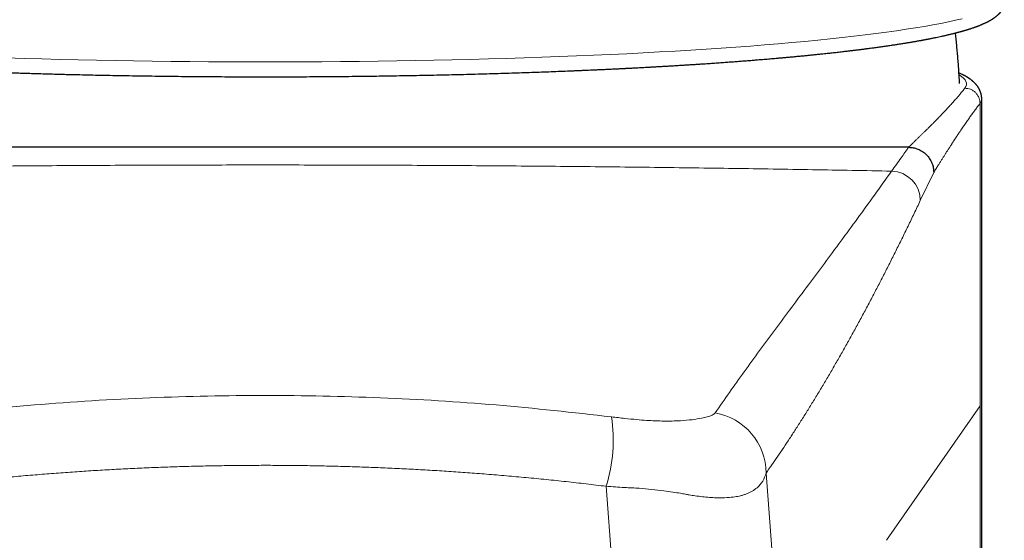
# Model space of a CAD drawing. Header units: millimetres. Extents: x 8 to 533, y 12 to 438.
# Tile 89 of 98: x 272 to 305, y 386 to 403. Entities that reach past the tile are written whole.
import ezdxf

# ---------------------------------------------------------------- set-up
doc = ezdxf.new("R2010")
doc.units = ezdxf.units.MM

msp = doc.modelspace()

# ---------------------------------------------------------------- linework, layer by layer
at = {"color": 252, "linetype": 'Continuous', "lineweight": 0}
for p, q in [((303.95, 399.929), (303.95, 390.012)), ((302.431, 397.67), (301.991, 396.748)), ((303.95, 390.012), (300.881, 385.609)), ((303.95, 346.873), (303.95, 390.012)), ((296.929, 387.812), (297.471, 380.717)), ((292.336, 378.843), (291.684, 387.38))]:
    msp.add_line(p, q, dxfattribs=at)
at = {"color": 7, "linetype": 'Continuous', "lineweight": 30}
for p, q in [((304.007, 280.94), (304.007, 400.073)), ((301.609, 398.493), (259.247, 398.493))]:
    msp.add_line(p, q, dxfattribs=at)
at = {"color": 252, "linetype": 'Continuous', "lineweight": 0, "flags": 128}
msp.add_lwpolyline([(272.005, 401.424), (272.589, 401.406), (273.177, 401.389), (273.77, 401.373), (274.368, 401.358), (274.97, 401.345), (275.575, 401.333), (276.184, 401.323), (276.795, 401.314), (277.409, 401.306), (278.024, 401.3), (278.642, 401.295), (279.26, 401.292), (279.88, 401.29), (280.499, 401.289), (281.119, 401.29), (281.738, 401.292), (282.357, 401.295), (282.974, 401.3), (283.59, 401.306), (284.204, 401.314), (284.815, 401.323), (285.423, 401.333), (286.029, 401.345), (286.63, 401.358), (287.228, 401.373), (287.822, 401.389), (288.41, 401.406), (288.994, 401.424), (289.572, 401.444), (290.144, 401.465), (290.709, 401.488), (291.268, 401.511), (291.821, 401.536), (292.365, 401.562), (292.902, 401.589), (293.431, 401.618), (293.952, 401.648), (294.464, 401.679), (294.967, 401.711), (295.46, 401.744), (295.944, 401.778), (296.417, 401.813), (296.881, 401.85), (297.333, 401.887), (297.775, 401.926), (298.205, 401.965), (298.624, 402.005), (299.032, 402.047), (299.427, 402.089), (299.81, 402.132), (300.18, 402.176), (300.537, 402.221), (300.882, 402.266), (301.213, 402.313), (301.531, 402.36), (301.835, 402.407), (302.125, 402.456), (302.401, 402.505), (302.663, 402.554), (302.911, 402.605), (303.144, 402.655), (303.362, 402.707)], dxfattribs=at)
at = {"color": 252, "linetype": 'Continuous', "lineweight": 0}
for centre, radius, start, end in [((301.021, 396.742), 0.97, 0.3862, 88.4644), ((286.943, 388.893), 4.976, 342.297, 8.8276), ((294.921, 387.806), 2.008, 0.1668, 80.184)]:
    msp.add_arc(centre, radius, start, end, dxfattribs=at)
msp.add_ellipse((280.499, 400.571), major_axis=(23.007, 0), ratio=0.088385, start_param=6.213928, end_param=6.428864, dxfattribs=at)
at = {"color": 7, "linetype": 'Continuous', "lineweight": 30}
for points, knots in [([(256.252, 403.111), (256.255, 403.105), (256.26, 403.094), (256.269, 403.078), (256.276, 403.065), (256.282, 403.053), (256.287, 403.045), (256.291, 403.038), (256.294, 403.033), (256.298, 403.028), (256.301, 403.022), (256.307, 403.014), (256.315, 403.001), (256.326, 402.986), (256.336, 402.971), (256.347, 402.957), (256.357, 402.944), (256.367, 402.932), (256.377, 402.921), (256.387, 402.909), (256.397, 402.899), (256.406, 402.889), (256.415, 402.879), (256.425, 402.869), (256.435, 402.86), (256.445, 402.85), (256.455, 402.84), (256.464, 402.832), (256.472, 402.825), (256.48, 402.819), (256.486, 402.813), (256.493, 402.808), (256.499, 402.802), (256.506, 402.796), (256.513, 402.79), (256.521, 402.784), (256.53, 402.777), (256.539, 402.77), (256.549, 402.763), (256.558, 402.756), (256.567, 402.75), (256.576, 402.743), (256.585, 402.737), (256.593, 402.731), (256.601, 402.725), (256.609, 402.72), (256.617, 402.715), (256.625, 402.709), (256.636, 402.702), (256.647, 402.696), (256.657, 402.689), (256.665, 402.684), (256.673, 402.679), (256.68, 402.675), (256.686, 402.671), (256.692, 402.668), (256.697, 402.665), (256.702, 402.662), (256.709, 402.658), (256.718, 402.653), (256.729, 402.647), (256.741, 402.64), (256.754, 402.633), (256.767, 402.625), (256.782, 402.618), (256.796, 402.61), (256.809, 402.604), (256.822, 402.597), (256.834, 402.591), (256.846, 402.585), (256.86, 402.579), (256.875, 402.571), (256.891, 402.564), (256.908, 402.556), (256.925, 402.548), (256.943, 402.54), (256.961, 402.533), (256.979, 402.524), (256.999, 402.516), (257.021, 402.507), (257.042, 402.498), (257.063, 402.49), (257.083, 402.482), (257.102, 402.474), (257.122, 402.467), (257.141, 402.46), (257.158, 402.453), (257.174, 402.447), (257.187, 402.443), (257.198, 402.438), (257.209, 402.435), (257.22, 402.431), (257.233, 402.426), (257.25, 402.42), (257.268, 402.414), (257.29, 402.406), (257.311, 402.399), (257.333, 402.392), (257.354, 402.385), (257.376, 402.378), (257.398, 402.371), (257.419, 402.364), (257.439, 402.358), (257.456, 402.353), (257.472, 402.348), (257.486, 402.343), (257.499, 402.34), (257.509, 402.336), (257.518, 402.334), (257.527, 402.331), (257.537, 402.328), (257.549, 402.325), (257.563, 402.321), (257.578, 402.316), (257.594, 402.311), (257.618, 402.305), (257.646, 402.297), (257.68, 402.287), (257.711, 402.279), (257.741, 402.271), (257.768, 402.263), (257.793, 402.257), (257.817, 402.25), (257.841, 402.244), (257.863, 402.238), (257.888, 402.232), (257.915, 402.225), (257.944, 402.218), (257.972, 402.211), (258.002, 402.204), (258.032, 402.196), (258.065, 402.189), (258.1, 402.18), (258.138, 402.172), (258.178, 402.162), (258.22, 402.153), (258.266, 402.143), (258.313, 402.132), (258.367, 402.12), (258.429, 402.107), (258.5, 402.092), (258.557, 402.081), (258.602, 402.072), (258.632, 402.066), (258.662, 402.06), (258.693, 402.054), (258.723, 402.048), (258.752, 402.042), (258.78, 402.037), (258.807, 402.032), (258.83, 402.027), (258.85, 402.023), (258.866, 402.02), (258.878, 402.018), (258.889, 402.016), (258.901, 402.014), (258.914, 402.011), (258.93, 402.008), (258.956, 402.004), (258.991, 401.997), (259.037, 401.989), (259.087, 401.98), (259.141, 401.971), (259.199, 401.96), (259.261, 401.95), (259.327, 401.939), (259.397, 401.927), (259.47, 401.915), (259.548, 401.902), (259.63, 401.889), (259.715, 401.876), (259.805, 401.862), (259.9, 401.847), (259.999, 401.833), (260.102, 401.818), (260.21, 401.802), (260.324, 401.786), (260.421, 401.773), (260.501, 401.762), (260.558, 401.754), (260.613, 401.747), (260.665, 401.74), (260.713, 401.734), (260.759, 401.728), (260.801, 401.722), (260.84, 401.717), (260.875, 401.713), (260.908, 401.709), (260.936, 401.705), (260.961, 401.702), (260.983, 401.699), (261, 401.697), (261.015, 401.695), (261.025, 401.694), (261.033, 401.693), (261.039, 401.692), (261.046, 401.691), (261.055, 401.69), (261.067, 401.689), (261.082, 401.687), (261.099, 401.685), (261.117, 401.683), (261.136, 401.68), (261.155, 401.678), (261.174, 401.676), (261.207, 401.672), (261.254, 401.666), (261.317, 401.658), (261.383, 401.651), (261.453, 401.642), (261.554, 401.631), (261.683, 401.616), (261.841, 401.598), (261.997, 401.581), (262.13, 401.567), (262.239, 401.555), (262.325, 401.546), (262.41, 401.538), (262.495, 401.529), (262.581, 401.52), (262.67, 401.511), (262.768, 401.502), (262.874, 401.492), (262.989, 401.48), (263.11, 401.469), (263.238, 401.457), (263.37, 401.445), (263.507, 401.433), (263.648, 401.42), (263.795, 401.407), (263.948, 401.394), (264.107, 401.381), (264.272, 401.367), (264.442, 401.353), (264.619, 401.339), (264.803, 401.325), (264.995, 401.31), (265.19, 401.296), (265.385, 401.281), (265.58, 401.267), (265.774, 401.254), (265.966, 401.241), (266.182, 401.226), (266.422, 401.21), (266.684, 401.194), (266.944, 401.178), (267.201, 401.162), (267.418, 401.15), (267.594, 401.139), (267.731, 401.132), (267.867, 401.124), (267.984, 401.118), (268.081, 401.113), (268.156, 401.109), (268.227, 401.105), (268.293, 401.101), (268.357, 401.098), (268.418, 401.095), (268.476, 401.092), (268.526, 401.089), (268.571, 401.087), (268.608, 401.085), (268.639, 401.083), (268.662, 401.082), (268.679, 401.081), (268.696, 401.081), (268.718, 401.079), (268.743, 401.078), (268.771, 401.077), (268.8, 401.075), (268.842, 401.073), (268.899, 401.07), (268.972, 401.067), (269.051, 401.063), (269.136, 401.059), (269.225, 401.055), (269.336, 401.049), (269.468, 401.043), (269.624, 401.036), (269.788, 401.029), (269.958, 401.021), (270.136, 401.014), (270.321, 401.006), (270.51, 400.998), (270.702, 400.99), (270.898, 400.983), (271.1, 400.975), (271.309, 400.967), (271.526, 400.959), (271.744, 400.952), (271.966, 400.944), (272.189, 400.936), (272.418, 400.929), (272.654, 400.922), (272.897, 400.914), (273.145, 400.907), (273.398, 400.9), (273.654, 400.893), (273.911, 400.886), (274.195, 400.879), (274.507, 400.872), (274.847, 400.864), (275.215, 400.857), (275.611, 400.849), (276.037, 400.842), (276.464, 400.835), (276.892, 400.829), (277.32, 400.823), (277.75, 400.818), (278.169, 400.814), (278.576, 400.811), (278.972, 400.809), (279.368, 400.807), (279.764, 400.805), (280.16, 400.805), (280.568, 400.804), (280.988, 400.805), (281.419, 400.806), (281.851, 400.808), (282.281, 400.81), (282.711, 400.813), (283.14, 400.817), (283.554, 400.822), (283.954, 400.827), (284.337, 400.832), (284.717, 400.838), (285.093, 400.844), (285.465, 400.851), (285.844, 400.858), (286.23, 400.866), (286.622, 400.875), (287.008, 400.884), (287.39, 400.894), (287.766, 400.905), (288.137, 400.915), (288.493, 400.926), (288.834, 400.937), (289.16, 400.948), (289.482, 400.96), (289.799, 400.971), (290.112, 400.983), (290.363, 400.993), (290.555, 401.001), (290.687, 401.006), (290.814, 401.012), (290.936, 401.017), (291.053, 401.022), (291.172, 401.027), (291.291, 401.032), (291.411, 401.038), (291.525, 401.043), (291.628, 401.048), (291.722, 401.052), (291.807, 401.056), (291.887, 401.06), (291.963, 401.064), (292.033, 401.067), (292.098, 401.07), (292.158, 401.073), (292.207, 401.076), (292.244, 401.078), (292.271, 401.079), (292.295, 401.08), (292.321, 401.081), (292.35, 401.083), (292.386, 401.085), (292.434, 401.087), (292.494, 401.09), (292.566, 401.094), (292.645, 401.098), (292.73, 401.103), (292.822, 401.107), (292.922, 401.113), (293.027, 401.118), (293.139, 401.125), (293.257, 401.131), (293.381, 401.138), (293.512, 401.146), (293.648, 401.153), (293.79, 401.162), (293.937, 401.171), (294.091, 401.18), (294.237, 401.189), (294.376, 401.198), (294.505, 401.206), (294.632, 401.214), (294.757, 401.222), (294.91, 401.232), (295.09, 401.245), (295.293, 401.259), (295.489, 401.272), (295.678, 401.286), (295.858, 401.299), (296.032, 401.312), (296.197, 401.325), (296.356, 401.337), (296.508, 401.349), (296.643, 401.36), (296.762, 401.37), (296.867, 401.379), (296.967, 401.387), (297.064, 401.395), (297.163, 401.404), (297.268, 401.413), (297.38, 401.423), (297.495, 401.433), (297.614, 401.444), (297.736, 401.455), (297.86, 401.466), (297.986, 401.478), (298.115, 401.49), (298.246, 401.503), (298.381, 401.517), (298.518, 401.53), (298.657, 401.545), (298.781, 401.558), (298.887, 401.569), (298.975, 401.578), (299.059, 401.587), (299.139, 401.596), (299.222, 401.605), (299.308, 401.615), (299.395, 401.625), (299.477, 401.634), (299.554, 401.643), (299.62, 401.651), (299.678, 401.658), (299.727, 401.664), (299.773, 401.669), (299.816, 401.675), (299.852, 401.679), (299.881, 401.683), (299.905, 401.685), (299.926, 401.688), (299.947, 401.691), (299.969, 401.693), (299.995, 401.697), (300.023, 401.7), (300.053, 401.704), (300.086, 401.708), (300.12, 401.712), (300.156, 401.717), (300.192, 401.722), (300.239, 401.728), (300.295, 401.735), (300.362, 401.744), (300.432, 401.753), (300.504, 401.763), (300.58, 401.773), (300.656, 401.784), (300.733, 401.794), (300.809, 401.805), (300.885, 401.816), (300.959, 401.827), (301.05, 401.84), (301.157, 401.856), (301.277, 401.875), (301.393, 401.893), (301.504, 401.911), (301.596, 401.926), (301.669, 401.938), (301.724, 401.947), (301.778, 401.957), (301.828, 401.965), (301.875, 401.974), (301.919, 401.981), (301.959, 401.989), (301.997, 401.995), (302.026, 402.001), (302.049, 402.005), (302.064, 402.008), (302.078, 402.01), (302.091, 402.013), (302.102, 402.015), (302.112, 402.016), (302.121, 402.018), (302.131, 402.02), (302.144, 402.023), (302.16, 402.026), (302.178, 402.029), (302.199, 402.033), (302.222, 402.037), (302.248, 402.042), (302.276, 402.048), (302.305, 402.053), (302.335, 402.059), (302.365, 402.065), (302.404, 402.073), (302.452, 402.083), (302.521, 402.097), (302.601, 402.114), (302.676, 402.13), (302.735, 402.143), (302.776, 402.152), (302.816, 402.161), (302.853, 402.17), (302.888, 402.178), (302.92, 402.186), (302.955, 402.194), (302.991, 402.202), (303.029, 402.212), (303.066, 402.221), (303.104, 402.23), (303.137, 402.239), (303.166, 402.246), (303.189, 402.252), (303.214, 402.259), (303.24, 402.266), (303.268, 402.273), (303.297, 402.281), (303.324, 402.289), (303.347, 402.295), (303.365, 402.3), (303.385, 402.306), (303.404, 402.311), (303.423, 402.317), (303.44, 402.322), (303.454, 402.326), (303.467, 402.33), (303.478, 402.333), (303.487, 402.336), (303.495, 402.338), (303.503, 402.34), (303.512, 402.343), (303.522, 402.346), (303.533, 402.35), (303.546, 402.354), (303.562, 402.359), (303.581, 402.365), (303.601, 402.371), (303.622, 402.378), (303.649, 402.386), (303.683, 402.398), (303.715, 402.409), (303.74, 402.417), (303.756, 402.423), (303.771, 402.428), (303.784, 402.433), (303.796, 402.437), (303.807, 402.441), (303.819, 402.445), (303.832, 402.45), (303.846, 402.455), (303.867, 402.463), (303.893, 402.473), (303.924, 402.485), (303.955, 402.497), (303.984, 402.509), (304.011, 402.521), (304.035, 402.531), (304.057, 402.541), (304.08, 402.551), (304.102, 402.561), (304.123, 402.571), (304.141, 402.579), (304.155, 402.586), (304.166, 402.592), (304.177, 402.597), (304.189, 402.603), (304.2, 402.609), (304.211, 402.615), (304.223, 402.621), (304.235, 402.627), (304.247, 402.634), (304.259, 402.641), (304.27, 402.647), (304.28, 402.653), (304.289, 402.658), (304.296, 402.662), (304.302, 402.665), (304.307, 402.668), (304.313, 402.671), (304.319, 402.675), (304.326, 402.679), (304.334, 402.684), (304.342, 402.689), (304.351, 402.695), (304.359, 402.7), (304.367, 402.705), (304.374, 402.71), (304.381, 402.714), (304.387, 402.718), (304.393, 402.722), (304.399, 402.726), (304.405, 402.73), (304.411, 402.735), (304.418, 402.74), (304.426, 402.745), (304.434, 402.751), (304.443, 402.758), (304.453, 402.765), (304.462, 402.772), (304.471, 402.779), (304.48, 402.786), (304.488, 402.792), (304.495, 402.798), (304.502, 402.804), (304.509, 402.81), (304.516, 402.816), (304.523, 402.822), (304.531, 402.829), (304.54, 402.837), (304.551, 402.847), (304.562, 402.858), (304.573, 402.869), (304.584, 402.879), (304.594, 402.89), (304.603, 402.9), (304.612, 402.909), (304.622, 402.921), (304.633, 402.934), (304.646, 402.95), (304.66, 402.968), (304.673, 402.986), (304.683, 403), (304.69, 403.01), (304.694, 403.016), (304.697, 403.022), (304.701, 403.027), (304.704, 403.033), (304.708, 403.039), (304.712, 403.046), (304.718, 403.055), (304.724, 403.066), (304.731, 403.079), (304.739, 403.094), (304.744, 403.105), (304.746, 403.111)], [0, 0, 0, 0, 0.000981, 0.00185, 0.002606, 0.003249, 0.003781, 0.004119, 0.004422, 0.004731, 0.005047, 0.005368, 0.006357, 0.007358, 0.008358, 0.009251, 0.010142, 0.011007, 0.011829, 0.012651, 0.013541, 0.014253, 0.015, 0.01578, 0.016591, 0.017432, 0.018236, 0.018959, 0.019602, 0.020116, 0.020613, 0.021105, 0.021593, 0.022079, 0.022615, 0.023222, 0.023898, 0.024642, 0.025376, 0.026055, 0.026678, 0.027411, 0.028065, 0.028692, 0.029233, 0.029756, 0.03029, 0.030929, 0.031681, 0.032546, 0.033188, 0.0338, 0.034347, 0.034828, 0.035242, 0.035585, 0.035913, 0.036283, 0.036695, 0.037355, 0.038101, 0.038932, 0.039796, 0.040611, 0.041633, 0.042564, 0.043405, 0.044188, 0.044944, 0.045674, 0.046547, 0.04748, 0.048472, 0.049505, 0.050551, 0.051585, 0.05262, 0.053716, 0.054883, 0.056121, 0.057396, 0.058496, 0.059584, 0.060657, 0.061717, 0.06275, 0.06369, 0.064527, 0.065263, 0.065736, 0.066266, 0.066866, 0.067538, 0.06828, 0.069342, 0.070408, 0.071461, 0.072534, 0.073592, 0.074637, 0.075669, 0.076683, 0.077625, 0.078432, 0.079161, 0.07981, 0.080382, 0.080875, 0.081201, 0.081597, 0.082065, 0.082603, 0.083212, 0.083892, 0.084642, 0.085405, 0.086937, 0.088374, 0.089719, 0.090939, 0.09207, 0.093113, 0.094087, 0.095032, 0.095947, 0.096834, 0.098005, 0.099122, 0.100226, 0.101359, 0.102543, 0.103773, 0.105089, 0.106493, 0.107984, 0.109534, 0.111169, 0.112861, 0.114585, 0.116933, 0.119339, 0.121801, 0.122785, 0.123777, 0.124777, 0.125787, 0.126776, 0.127685, 0.128644, 0.12949, 0.130222, 0.130841, 0.131347, 0.131739, 0.132036, 0.13239, 0.132815, 0.133311, 0.133868, 0.135188, 0.136603, 0.138112, 0.139716, 0.14145, 0.143282, 0.145209, 0.147225, 0.14933, 0.151524, 0.153806, 0.156163, 0.158609, 0.161142, 0.163762, 0.166471, 0.169267, 0.172151, 0.175123, 0.176624, 0.178051, 0.179395, 0.180656, 0.181835, 0.18293, 0.183943, 0.184873, 0.18572, 0.186484, 0.187165, 0.187764, 0.188249, 0.188661, 0.189001, 0.189269, 0.189428, 0.189542, 0.189678, 0.189906, 0.190188, 0.190545, 0.190953, 0.191372, 0.191801, 0.192239, 0.192687, 0.193144, 0.194503, 0.19594, 0.197456, 0.199049, 0.20067, 0.204226, 0.207692, 0.21107, 0.214359, 0.216199, 0.218009, 0.219791, 0.221544, 0.223292, 0.225121, 0.227038, 0.229249, 0.231567, 0.233991, 0.236522, 0.23916, 0.241782, 0.244501, 0.247319, 0.250234, 0.253246, 0.2563, 0.259447, 0.262689, 0.266025, 0.269524, 0.273029, 0.276489, 0.279902, 0.283269, 0.286591, 0.289866, 0.294375, 0.298794, 0.303123, 0.307361, 0.31151, 0.313754, 0.315971, 0.31816, 0.320319, 0.321608, 0.322817, 0.323945, 0.324993, 0.325961, 0.326981, 0.327893, 0.328698, 0.329395, 0.329985, 0.330467, 0.330842, 0.331062, 0.331306, 0.331648, 0.332062, 0.332497, 0.332953, 0.333428, 0.334483, 0.335625, 0.336854, 0.33817, 0.339568, 0.341014, 0.343311, 0.345709, 0.348208, 0.350807, 0.353508, 0.356309, 0.35921, 0.362045, 0.36497, 0.367984, 0.371089, 0.374283, 0.377568, 0.380747, 0.384006, 0.387345, 0.390764, 0.394264, 0.397843, 0.401492, 0.40515, 0.408807, 0.412464, 0.417251, 0.422036, 0.42682, 0.432749, 0.438676, 0.4446, 0.450522, 0.456442, 0.46236, 0.468276, 0.473696, 0.479115, 0.484533, 0.489948, 0.495361, 0.500773, 0.506675, 0.512574, 0.518471, 0.524366, 0.530259, 0.53615, 0.542025, 0.54737, 0.552676, 0.557942, 0.563169, 0.568357, 0.573505, 0.579076, 0.584601, 0.590079, 0.595509, 0.600893, 0.60623, 0.61152, 0.616328, 0.621097, 0.625827, 0.630517, 0.635167, 0.639779, 0.641823, 0.643811, 0.645731, 0.647583, 0.649367, 0.651083, 0.653017, 0.654857, 0.656602, 0.658253, 0.659646, 0.660965, 0.662207, 0.663375, 0.664467, 0.665483, 0.666424, 0.667286, 0.667771, 0.668192, 0.668549, 0.668917, 0.669383, 0.669947, 0.67061, 0.671648, 0.672788, 0.674031, 0.675376, 0.676854, 0.678439, 0.68013, 0.681928, 0.683832, 0.685843, 0.687961, 0.69018, 0.692506, 0.694937, 0.697475, 0.700119, 0.702271, 0.704454, 0.706604, 0.708721, 0.710805, 0.714441, 0.71797, 0.721392, 0.724706, 0.727912, 0.731012, 0.734003, 0.736888, 0.739665, 0.742334, 0.744356, 0.746312, 0.748201, 0.750024, 0.751785, 0.753853, 0.756002, 0.758234, 0.760548, 0.762943, 0.765376, 0.767887, 0.770478, 0.773147, 0.775896, 0.778723, 0.78163, 0.784616, 0.78653, 0.788406, 0.790216, 0.79196, 0.793638, 0.795679, 0.797612, 0.799438, 0.801158, 0.80277, 0.803962, 0.805088, 0.806148, 0.807142, 0.808051, 0.80864, 0.80918, 0.809669, 0.810121, 0.810637, 0.811239, 0.811927, 0.812632, 0.813408, 0.814225, 0.815073, 0.815952, 0.816863, 0.818406, 0.820031, 0.821739, 0.823529, 0.825402, 0.827358, 0.829278, 0.831253, 0.833211, 0.835144, 0.837053, 0.840401, 0.84367, 0.846862, 0.849975, 0.853011, 0.854676, 0.856315, 0.857886, 0.859376, 0.860787, 0.862095, 0.863325, 0.864478, 0.865553, 0.866062, 0.866551, 0.867, 0.867395, 0.867737, 0.868027, 0.868282, 0.868599, 0.869012, 0.869507, 0.870085, 0.870746, 0.871489, 0.872315, 0.873212, 0.874187, 0.875185, 0.876173, 0.877153, 0.879053, 0.88092, 0.884171, 0.887316, 0.88888, 0.890394, 0.891835, 0.893204, 0.8945, 0.895724, 0.896875, 0.898397, 0.899868, 0.901296, 0.90278, 0.904357, 0.905282, 0.906236, 0.907228, 0.9083, 0.909461, 0.91071, 0.912048, 0.912835, 0.913649, 0.91449, 0.915359, 0.916209, 0.916954, 0.917611, 0.918179, 0.918658, 0.919055, 0.919395, 0.919771, 0.920187, 0.920643, 0.921139, 0.921675, 0.922493, 0.92339, 0.924348, 0.92532, 0.926305, 0.928274, 0.930289, 0.931159, 0.931996, 0.932754, 0.933432, 0.93403, 0.934549, 0.935167, 0.935863, 0.936638, 0.937491, 0.939143, 0.940832, 0.942555, 0.944302, 0.945806, 0.947199, 0.948494, 0.949787, 0.951161, 0.952498, 0.953731, 0.95442, 0.955111, 0.955825, 0.956562, 0.957349, 0.958024, 0.958748, 0.959522, 0.960346, 0.961214, 0.961945, 0.962609, 0.963206, 0.963734, 0.964102, 0.964429, 0.964775, 0.965184, 0.965668, 0.966218, 0.966834, 0.967476, 0.968069, 0.968611, 0.969102, 0.96961, 0.970048, 0.970452, 0.970867, 0.971293, 0.97173, 0.97226, 0.972821, 0.973446, 0.974136, 0.974832, 0.975582, 0.976309, 0.976966, 0.977551, 0.978067, 0.978551, 0.97909, 0.979634, 0.980185, 0.980791, 0.981475, 0.982332, 0.983259, 0.984158, 0.985018, 0.985839, 0.986616, 0.987347, 0.988032, 0.989118, 0.990277, 0.991457, 0.992639, 0.993821, 0.994191, 0.994555, 0.994911, 0.99526, 0.995602, 0.995938, 0.996329, 0.996858, 0.99749, 0.998224, 0.999061, 1, 1, 1, 1]), ([(303.278, 400.58), (303.277, 400.606), (303.274, 400.668), (303.27, 400.736), (303.267, 400.783), (303.266, 400.8), (303.262, 400.88), (303.253, 401.024), (303.239, 401.233), (303.223, 401.441), (303.204, 401.649), (303.184, 401.857), (303.164, 402.054), (303.149, 402.182), (303.142, 402.24)], [0, 0, 0, 0, 0.04742, 0.111857, 0.12352, 0.132785, 0.142194, 0.267531, 0.392872, 0.518219, 0.643571, 0.768929, 0.89429, 1, 1, 1, 1]), ([(304.006, 400.072), (304.006, 400.077), (304.006, 400.086), (304.006, 400.099), (304.005, 400.111), (304.005, 400.122), (304.004, 400.131), (304.003, 400.139), (304.002, 400.148), (304.001, 400.16), (303.999, 400.174), (303.996, 400.189), (303.993, 400.206), (303.989, 400.223), (303.986, 400.239), (303.982, 400.254), (303.977, 400.27), (303.972, 400.286), (303.967, 400.302), (303.961, 400.318), (303.954, 400.334), (303.948, 400.349), (303.942, 400.363), (303.935, 400.378), (303.928, 400.392), (303.92, 400.406), (303.913, 400.419), (303.904, 400.435), (303.893, 400.453), (303.879, 400.474), (303.868, 400.491), (303.858, 400.504), (303.85, 400.515), (303.841, 400.526), (303.833, 400.536), (303.824, 400.547), (303.814, 400.558), (303.804, 400.569), (303.794, 400.581), (303.782, 400.593), (303.771, 400.604), (303.759, 400.616), (303.749, 400.626), (303.739, 400.635), (303.73, 400.643), (303.721, 400.651), (303.713, 400.658), (303.705, 400.665), (303.697, 400.672), (303.688, 400.679), (303.678, 400.687), (303.667, 400.696), (303.654, 400.705), (303.641, 400.716), (303.627, 400.726), (303.613, 400.736), (303.6, 400.745), (303.588, 400.753), (303.577, 400.76), (303.568, 400.766), (303.558, 400.772), (303.551, 400.777), (303.544, 400.782), (303.537, 400.786), (303.531, 400.789), (303.524, 400.794), (303.516, 400.799), (303.507, 400.804), (303.498, 400.809), (303.489, 400.815), (303.48, 400.82), (303.471, 400.825), (303.463, 400.829), (303.455, 400.834), (303.447, 400.838), (303.439, 400.842), (303.432, 400.846), (303.424, 400.85), (303.416, 400.855), (303.403, 400.861), (303.386, 400.87), (303.356, 400.885), (303.319, 400.903), (303.284, 400.919), (303.263, 400.928), (303.259, 400.93)], [0, 0, 0, 0, 0.010002, 0.01902, 0.027054, 0.034102, 0.040163, 0.045239, 0.049973, 0.059077, 0.068733, 0.078865, 0.091873, 0.103901, 0.114893, 0.12476, 0.137266, 0.149209, 0.16086, 0.173249, 0.186629, 0.197267, 0.208992, 0.221205, 0.23335, 0.245345, 0.256909, 0.268021, 0.287682, 0.307275, 0.326062, 0.337357, 0.348475, 0.359601, 0.370734, 0.382327, 0.394961, 0.40783, 0.421545, 0.435806, 0.450581, 0.465191, 0.478505, 0.490506, 0.501289, 0.511566, 0.521488, 0.530886, 0.540529, 0.550998, 0.562294, 0.575474, 0.589933, 0.605704, 0.622637, 0.638835, 0.653725, 0.666566, 0.678246, 0.68887, 0.698734, 0.707853, 0.714885, 0.721401, 0.727682, 0.735187, 0.744126, 0.754496, 0.763649, 0.773628, 0.783328, 0.792321, 0.80061, 0.808193, 0.816824, 0.824463, 0.832184, 0.840197, 0.848502, 0.857091, 0.878384, 0.901146, 0.94375, 0.987043, 1, 1, 1, 1]), ([(301.609, 398.493), (301.659, 398.49), (301.762, 398.484), (301.915, 398.437), (302.063, 398.361), (302.194, 398.254), (302.301, 398.122), (302.376, 397.975), (302.422, 397.823), (302.428, 397.72), (302.431, 397.67)], [0, 0, 0, 0, 0.116719, 0.240344, 0.369029, 0.500376, 0.631671, 0.760204, 0.88359, 1, 1, 1, 1])]:
    msp.add_open_spline(points, degree=3, knots=knots, dxfattribs=at)
at = {"color": 252, "linetype": 'Continuous', "lineweight": 0}
for points, knots in [([(301.606, 398.493), (301.62, 398.507), (301.649, 398.535), (301.691, 398.576), (301.733, 398.616), (301.774, 398.655), (301.814, 398.694), (301.852, 398.732), (301.89, 398.768), (301.925, 398.803), (301.961, 398.837), (301.995, 398.87), (302.029, 398.903), (302.062, 398.936), (302.095, 398.968), (302.127, 398.999), (302.158, 399.03), (302.188, 399.06), (302.218, 399.089), (302.247, 399.117), (302.275, 399.145), (302.302, 399.172), (302.33, 399.199), (302.356, 399.226), (302.382, 399.252), (302.408, 399.277), (302.432, 399.302), (302.456, 399.326), (302.479, 399.349), (302.502, 399.372), (302.519, 399.389), (302.53, 399.401), (302.537, 399.408), (302.544, 399.415), (302.551, 399.421), (302.557, 399.428), (302.564, 399.435), (302.569, 399.44), (302.572, 399.444), (302.575, 399.446), (302.577, 399.449), (302.58, 399.451), (302.583, 399.454), (302.586, 399.458), (302.597, 399.469), (302.623, 399.496), (302.664, 399.538), (302.714, 399.591), (302.767, 399.646), (302.821, 399.703), (302.873, 399.759), (302.925, 399.815), (302.975, 399.87), (303.023, 399.924), (303.07, 399.976), (303.117, 400.029), (303.162, 400.08), (303.206, 400.132), (303.25, 400.183), (303.293, 400.234), (303.334, 400.284), (303.374, 400.333), (303.414, 400.382), (303.439, 400.414), (303.452, 400.43)], [0, 0, 0, 0, 0.02145, 0.042557, 0.063319, 0.083738, 0.103813, 0.123544, 0.141833, 0.159816, 0.177494, 0.194865, 0.211932, 0.228692, 0.245147, 0.261296, 0.27714, 0.292678, 0.307641, 0.322309, 0.336682, 0.35076, 0.364792, 0.378518, 0.391938, 0.405053, 0.417862, 0.430144, 0.442132, 0.453825, 0.465223, 0.468809, 0.472364, 0.475888, 0.479383, 0.482847, 0.486282, 0.489648, 0.49093, 0.492115, 0.493308, 0.494613, 0.496133, 0.497972, 0.500217, 0.513255, 0.539521, 0.565535, 0.595317, 0.62476, 0.653864, 0.68263, 0.711056, 0.738644, 0.765906, 0.792841, 0.819449, 0.846263, 0.872736, 0.898869, 0.924662, 0.950115, 0.975228, 1, 1, 1, 1]), ([(303.452, 400.43), (303.514, 400.423), (303.611, 400.412), (303.727, 400.35), (303.807, 400.285), (303.871, 400.205), (303.934, 400.088), (303.944, 399.992), (303.95, 399.929)], [0, 0, 0, 0, 0.239458, 0.3683614, 0.5, 0.6316386, 0.760542, 1, 1, 1, 1]), ([(303.95, 399.929), (303.937, 399.912), (303.91, 399.878), (303.87, 399.825), (303.829, 399.771), (303.787, 399.716), (303.745, 399.659), (303.703, 399.602), (303.662, 399.545), (303.62, 399.487), (303.578, 399.428), (303.536, 399.368), (303.493, 399.307), (303.45, 399.244), (303.406, 399.18), (303.361, 399.115), (303.316, 399.049), (303.283, 399), (303.263, 398.969), (303.255, 398.957), (303.247, 398.945), (303.239, 398.933), (303.231, 398.921), (303.222, 398.908), (303.216, 398.898), (303.21, 398.89), (303.206, 398.884), (303.202, 398.878), (303.198, 398.872), (303.195, 398.867), (303.192, 398.862), (303.186, 398.854), (303.175, 398.837), (303.16, 398.814), (303.142, 398.787), (303.124, 398.76), (303.106, 398.732), (303.088, 398.703), (303.069, 398.674), (303.049, 398.644), (303.03, 398.614), (303.01, 398.583), (302.989, 398.551), (302.968, 398.519), (302.947, 398.485), (302.925, 398.451), (302.902, 398.415), (302.879, 398.379), (302.855, 398.342), (302.831, 398.305), (302.807, 398.266), (302.782, 398.227), (302.757, 398.187), (302.731, 398.146), (302.704, 398.104), (302.677, 398.062), (302.65, 398.019), (302.622, 397.975), (302.593, 397.928), (302.562, 397.88), (302.53, 397.828), (302.498, 397.776), (302.464, 397.723), (302.442, 397.688), (302.431, 397.67)], [0, 0, 0, 0, 0.026229, 0.052839, 0.079829, 0.1072, 0.134953, 0.163086, 0.18996, 0.217173, 0.244724, 0.272614, 0.300843, 0.32941, 0.358317, 0.387562, 0.417145, 0.447068, 0.452369, 0.457681, 0.463004, 0.468337, 0.47368, 0.479034, 0.484436, 0.487005, 0.489666, 0.492317, 0.494852, 0.497169, 0.499165, 0.500753, 0.50885, 0.520084, 0.53164, 0.543519, 0.555372, 0.56753, 0.579991, 0.592758, 0.605828, 0.618962, 0.632388, 0.646109, 0.660123, 0.674725, 0.689633, 0.704847, 0.720366, 0.736191, 0.752322, 0.768758, 0.7855, 0.802548, 0.819901, 0.83756, 0.855524, 0.873794, 0.89237, 0.913156, 0.934313, 0.955839, 0.977734, 1, 1, 1, 1]), ([(304, 400.073), (304.002, 400.062), (304.011, 400.014), (303.977, 399.966), (303.95, 399.929)], [0, 0, 0, 0, 0.230776, 1, 1, 1, 1]), ([(301.047, 397.711), (301.152, 397.858), (301.339, 398.121), (301.526, 398.38), (301.608, 398.493)], [0, 0, 0, 0, 0.559987, 1, 1, 1, 1]), ([(259.778, 397.708), (260.64, 397.724), (262.363, 397.757), (264.949, 397.798), (267.537, 397.833), (270.125, 397.862), (272.699, 397.885), (275.258, 397.901), (277.802, 397.911), (280.346, 397.914), (282.908, 397.911), (285.487, 397.902), (288.082, 397.886), (290.677, 397.864), (293.271, 397.836), (295.864, 397.801), (298.456, 397.76), (300.184, 397.728), (301.047, 397.711)], [0, 0, 0, 0, 0.062636, 0.125305, 0.188003, 0.250725, 0.313466, 0.375101, 0.436745, 0.498394, 0.560043, 0.622946, 0.685839, 0.748719, 0.81158, 0.874417, 0.937225, 1, 1, 1, 1]), ([(295.263, 389.785), (295.418, 390.008), (295.726, 390.454), (296.213, 391.134), (296.716, 391.824), (297.235, 392.527), (297.769, 393.244), (298.306, 393.963), (298.845, 394.685), (299.382, 395.411), (299.929, 396.156), (300.484, 396.919), (300.859, 397.447), (301.047, 397.711)], [0, 0, 0, 0, 0.093331, 0.186663, 0.279996, 0.373329, 0.466664, 0.559998, 0.647998, 0.735999, 0.823999, 0.912, 1, 1, 1, 1]), ([(301.991, 396.748), (301.924, 396.607), (301.79, 396.324), (301.588, 395.907), (301.387, 395.496), (301.187, 395.091), (300.986, 394.692), (300.786, 394.298), (300.586, 393.911), (300.383, 393.523), (300.177, 393.136), (299.968, 392.749), (299.76, 392.369), (299.552, 391.995), (299.344, 391.628), (299.136, 391.267), (298.929, 390.913), (298.722, 390.565), (298.515, 390.224), (298.309, 389.89), (298.102, 389.561), (297.9, 389.246), (297.703, 388.943), (297.509, 388.651), (297.315, 388.365), (297.122, 388.085), (296.994, 387.903), (296.929, 387.812)], [0, 0, 0, 0, 0.03985, 0.079646, 0.119388, 0.159076, 0.19871, 0.23829, 0.277818, 0.317291, 0.358588, 0.399826, 0.441007, 0.482129, 0.523194, 0.564201, 0.605151, 0.646044, 0.68688, 0.727659, 0.768381, 0.809046, 0.847337, 0.885577, 0.923768, 0.961909, 1, 1, 1, 1]), ([(269.138, 389.657), (270.398, 389.797), (272.909, 390.077), (276.706, 390.303), (280.499, 390.384), (284.293, 390.303), (288.089, 390.077), (290.6, 389.797), (291.861, 389.657)], [0, 0, 0, 0, 0.167816, 0.334254, 0.5, 0.665746, 0.832184, 1, 1, 1, 1]), ([(291.861, 389.657), (292.007, 389.639), (292.291, 389.605), (292.681, 389.565), (293.009, 389.54), (293.31, 389.524), (293.601, 389.515), (293.869, 389.519), (294.186, 389.532), (294.521, 389.56), (294.796, 389.605), (295.012, 389.656), (295.181, 389.71), (295.236, 389.76), (295.263, 389.785)], [0, 0, 0, 0, 0.060243, 0.116566, 0.169309, 0.219639, 0.284125, 0.349861, 0.426501, 0.555101, 0.687287, 0.781578, 0.889655, 1, 1, 1, 1]), ([(291.684, 387.38), (291.466, 387.406), (291.03, 387.459), (290.375, 387.532), (289.721, 387.601), (289.066, 387.665), (288.411, 387.724), (287.769, 387.777), (287.139, 387.825), (286.521, 387.868), (285.904, 387.907), (285.287, 387.941), (284.669, 387.972), (284.052, 387.998), (283.435, 388.02), (282.817, 388.038), (282.2, 388.051), (281.586, 388.061), (280.976, 388.066), (280.37, 388.067), (279.763, 388.064), (279.153, 388.057), (278.54, 388.046), (277.922, 388.031), (277.305, 388.011), (276.688, 387.988), (276.074, 387.96), (275.464, 387.928), (274.858, 387.893), (274.251, 387.853), (273.641, 387.809), (273.026, 387.761), (272.407, 387.708), (271.789, 387.651), (271.17, 387.59), (270.551, 387.524), (269.933, 387.455), (269.521, 387.405), (269.314, 387.38)], [0, 0, 0, 0, 0.029589, 0.059121, 0.088599, 0.118026, 0.147406, 0.176743, 0.204366, 0.231957, 0.259518, 0.287053, 0.314564, 0.342055, 0.369528, 0.396986, 0.424433, 0.451872, 0.478816, 0.505757, 0.532699, 0.559644, 0.587086, 0.614538, 0.642002, 0.669482, 0.696981, 0.72401, 0.751063, 0.778143, 0.805252, 0.832948, 0.860681, 0.888453, 0.916268, 0.944129, 0.972039, 1, 1, 1, 1]), ([(296.929, 387.812), (296.901, 387.721), (296.845, 387.545), (296.69, 387.374), (296.558, 387.273), (296.475, 387.22), (296.386, 387.172), (296.293, 387.131), (296.196, 387.097), (296.07, 387.061), (295.893, 387.028), (295.633, 387.004), (295.282, 386.999), (294.925, 387.024), (294.622, 387.063), (294.434, 387.093), (294.275, 387.121), (294.099, 387.155), (293.867, 387.189), (293.553, 387.231), (293.191, 387.276), (292.758, 387.317), (292.258, 387.34), (291.886, 387.366), (291.684, 387.38)], [0, 0, 0, 0, 0.089055, 0.173691, 0.200951, 0.227736, 0.254051, 0.2799, 0.305289, 0.330224, 0.373491, 0.430001, 0.499761, 0.582775, 0.623777, 0.65474, 0.675663, 0.700721, 0.738075, 0.778262, 0.831613, 0.879516, 0.934482, 1, 1, 1, 1])]:
    msp.add_open_spline(points, degree=3, knots=knots, dxfattribs=at)

doc.saveas('drawing.dxf')
